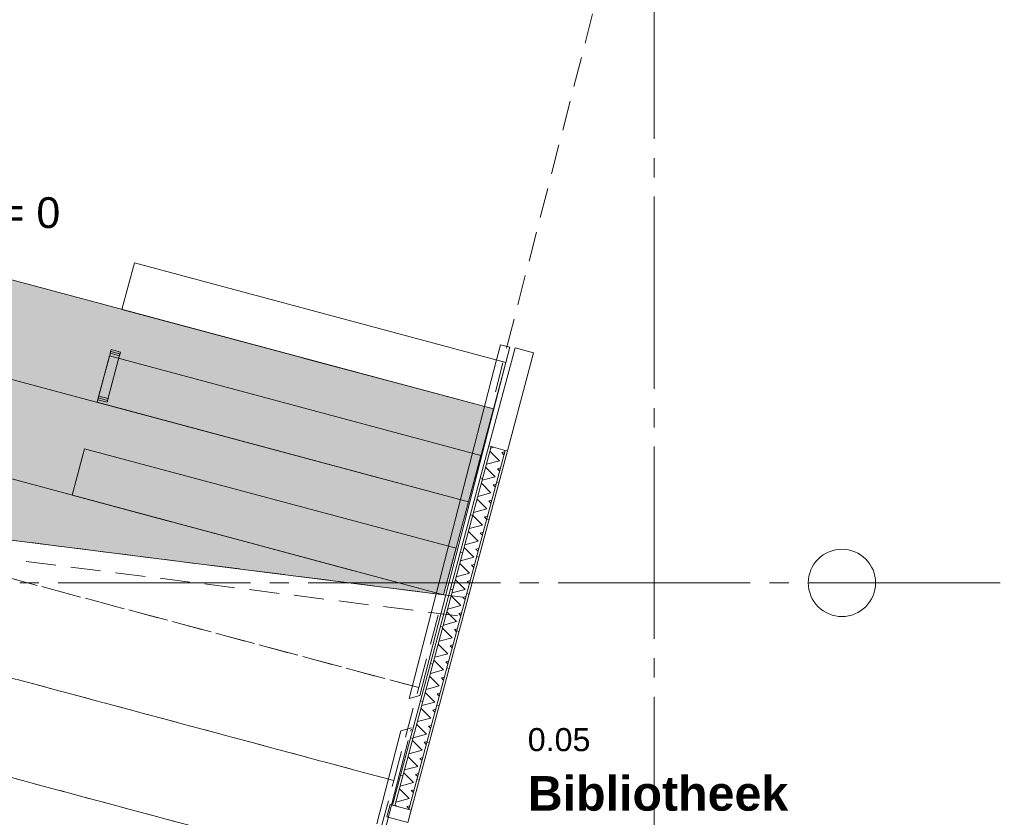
# Model space of a CAD drawing. Header units: millimetres. Extents: x 10 to 584, y 10 to 831.
# Tile 23 of 79: x 261 to 312, y 427 to 468. Entities that reach past the tile are written whole.
import ezdxf
from ezdxf.xclip import XClip

# ---------------------------------------------------------------- set-up
doc = ezdxf.new("R2010")
doc.units = ezdxf.units.MM
doc.header["$MEASUREMENT"] = 0
doc.header["$XCLIPFRAME"] = 0
for name, pattern in [('B0204', [13, 10, -1, 1, -1]), ('B0304', [6, 5, -0.5, 0, -0.5]), ('B0605', [9.6667, 5.3333, -2.333367, 3.33333e-05, -2]), ('B0701', [2.3412, 1.56, -0.7812]), ('Wipeout_Contour', [1000, 0, -1000])]:
    doc.linetypes.add(name, pattern=pattern)
for name, color, linetype in [('22 NC Binnenwanden', 7, 'Continuous'), ('22 NC Binnenwanden Afdek-arcering', 7, 'Continuous'), ('22 NC Binnenwanden Deuren', 7, 'Continuous'), ('22 NC Binnenwanden Doorsnede-arcering', 7, 'Continuous'), ('22 NC Binnenwanden Laagscheidingslijnen', 7, 'Continuous'), ('22 NC Binnenwanden Ramen', 7, 'Continuous'), ('23 Vloeren', 7, 'Continuous'), ('24 Trappen', 7, 'Continuous'), ('24 Trappen Afdek-arcering', 7, 'Continuous'), ('28 Draagconstructies', 7, 'Continuous'), ('34 Balustrades', 7, 'Continuous'), ('73 Keuken Ramen', 7, 'Continuous'), ('A Stramien', 7, 'Continuous'), ('Tekst_dim 1_ 50_100', 7, 'Continuous'), ('Z Ruimtefuncties', 7, 'Continuous')]:
    doc.layers.add(name, color=color, linetype=linetype)
doc.styles.add('GENERATED_STYLE_1', font='txt')
doc.styles.add('GENERATED_STYLE_2', font='txt')
pattern_1 = [(345, (281.8494, 433.0578), (0.51764, 1.93185), [])]

# ---------------------------------------------------------------- blocks, each defined once
blk = doc.blocks.new('*X155')
at = {"layer": '22 NC Binnenwanden Doorsnede-arcering', "color": 7, "linetype": 'Continuous', "lineweight": 0}
for p, q in [((285.656, 446.236), (285.499, 446.193)), ((285.96, 445.541), (285.458, 446.042)), ((286.223, 445.999), (286.072, 445.959)), ((286.183, 445.848), (286.072, 445.959)), ((285.736, 444.704), (285.234, 445.206)), ((285.96, 445.541), (285.274, 445.357)), ((285.999, 445.163), (285.848, 445.122)), ((285.958, 445.012), (285.848, 445.122)), ((285.736, 444.704), (285.05, 444.52)), ((285.512, 443.868), (285.01, 444.369)), ((285.775, 444.326), (285.624, 444.286)), ((285.734, 444.175), (285.624, 444.286)), ((285.288, 443.031), (284.786, 443.533)), ((285.512, 443.868), (284.826, 443.684)), ((285.288, 443.031), (284.602, 442.847)), ((285.551, 443.49), (285.4, 443.449)), ((285.51, 443.339), (285.4, 443.449)), ((285.063, 442.194), (284.561, 442.696)), ((285.326, 442.653), (285.175, 442.613)), ((285.286, 442.502), (285.175, 442.613)), ((285.063, 442.194), (284.378, 442.011)), ((284.839, 441.358), (284.337, 441.86)), ((285.102, 441.817), (284.951, 441.776)), ((285.062, 441.666), (284.951, 441.776)), ((284.615, 440.521), (284.113, 441.023)), ((284.839, 441.358), (284.154, 441.174)), ((284.878, 440.98), (284.727, 440.94)), ((284.615, 440.521), (283.93, 440.338)), ((284.838, 440.829), (284.727, 440.94)), ((284.391, 439.685), (283.889, 440.187)), ((284.654, 440.144), (284.503, 440.103)), ((284.614, 439.993), (284.503, 440.103)), ((284.391, 439.685), (283.705, 439.501)), ((284.167, 438.848), (283.665, 439.35)), ((284.43, 439.307), (284.279, 439.267)), ((284.389, 439.156), (284.279, 439.267)), ((283.943, 438.012), (283.441, 438.514)), ((284.167, 438.848), (283.481, 438.665)), ((284.206, 438.471), (284.055, 438.43)), ((284.165, 438.32), (284.055, 438.43)), ((283.943, 438.012), (283.257, 437.828)), ((283.719, 437.175), (283.217, 437.677)), ((283.982, 437.634), (283.831, 437.594)), ((283.941, 437.483), (283.831, 437.594)), ((283.719, 437.175), (283.033, 436.992)), ((283.494, 436.339), (282.992, 436.841)), ((283.757, 436.798), (283.606, 436.757)), ((283.717, 436.647), (283.606, 436.757)), ((283.27, 435.502), (282.768, 436.004)), ((283.494, 436.339), (282.809, 436.155)), ((283.533, 435.961), (283.382, 435.921)), ((283.493, 435.81), (283.382, 435.921)), ((283.27, 435.502), (282.585, 435.319)), ((283.046, 434.666), (282.544, 435.168)), ((283.309, 435.125), (283.158, 435.084)), ((283.269, 434.974), (283.158, 435.084)), ((282.822, 433.829), (282.32, 434.331)), ((283.046, 434.666), (282.36, 434.482)), ((282.822, 433.829), (282.136, 433.646)), ((283.085, 434.288), (282.934, 434.248)), ((283.045, 434.137), (282.934, 434.248)), ((282.598, 432.993), (282.096, 433.495)), ((282.861, 433.452), (282.71, 433.411)), ((282.82, 433.301), (282.71, 433.411)), ((282.598, 432.993), (281.912, 432.809)), ((282.374, 432.156), (281.872, 432.658)), ((282.637, 432.615), (282.486, 432.575)), ((282.596, 432.464), (282.486, 432.575)), ((282.15, 431.32), (281.648, 431.822)), ((282.374, 432.156), (281.688, 431.973)), ((282.413, 431.778), (282.262, 431.738)), ((282.15, 431.32), (281.464, 431.136)), ((282.372, 431.628), (282.262, 431.738)), ((281.925, 430.483), (281.423, 430.985)), ((282.188, 430.942), (282.037, 430.902)), ((282.148, 430.791), (282.037, 430.902)), ((281.925, 430.483), (281.24, 430.3)), ((281.701, 429.647), (281.199, 430.149)), ((281.964, 430.105), (281.813, 430.065)), ((281.924, 429.955), (281.813, 430.065)), ((281.477, 428.81), (280.975, 429.312)), ((281.701, 429.647), (281.016, 429.463)), ((281.74, 429.269), (281.589, 429.228)), ((281.7, 429.118), (281.589, 429.228)), ((281.477, 428.81), (280.791, 428.627)), ((281.253, 427.974), (280.751, 428.476)), ((281.516, 428.432), (281.365, 428.392)), ((281.475, 428.282), (281.365, 428.392)), ((281.253, 427.974), (280.567, 427.79)), ((280.589, 427.577), (280.527, 427.639)), ((281.292, 427.596), (281.141, 427.555)), ((281.251, 427.445), (281.141, 427.555))]:
    blk.add_line(p, q, dxfattribs=at)
blk = doc.blocks.new('Drawing_2_2', base_point=(78, 259.188))
at = {"layer": '24 Trappen Afdek-arcering', "linetype": 'Continuous', "lineweight": 0, "true_color": 0xffffff}
for points in [[(284.34, 443.399), (216.381, 461.609), (217.883, 456.03), (283.046, 438.57)], [(283.046, 438.57), (217.883, 456.03), (219.385, 450.451), (246.495, 443.187)]]:
    blk.add_hatch(color=7, dxfattribs=at).paths.add_polyline_path(points)
at = {"layer": '22 NC Binnenwanden', "color": 1, "linetype": 'Continuous', "lineweight": 0}
for p, q in [((280.516, 427.597), (280.395, 427.629)), ((281.24, 427.403), (280.516, 427.597)), ((281.361, 427.371), (281.24, 427.403))]:
    blk.add_line(p, q, dxfattribs=at)
at = {"layer": '22 NC Binnenwanden Deuren', "color": 1, "linetype": 'Continuous', "lineweight": 0}
for p, q in [((280.26, 427.666), (280.086, 427.018)), ((281.361, 427.371), (280.26, 427.666)), ((280.516, 427.597), (280.395, 427.629)), ((280.516, 427.597), (280.395, 427.629)), ((281.24, 427.403), (280.516, 427.597)), ((281.24, 427.403), (280.516, 427.597)), ((281.187, 426.723), (281.361, 427.371)), ((281.361, 427.371), (281.24, 427.403)), ((281.361, 427.371), (281.24, 427.403)), ((280.086, 427.018), (281.187, 426.723))]:
    blk.add_line(p, q, dxfattribs=at)
at = {"layer": '22 NC Binnenwanden Ramen', "color": 1, "linetype": 'Continuous', "lineweight": 0}
for p, q in [((280.395, 427.629), (280.516, 427.597)), ((280.516, 427.597), (281.24, 427.403)), ((281.24, 427.403), (281.361, 427.371))]:
    blk.add_line(p, q, dxfattribs=at)
at = {"layer": '24 Trappen', "color": 9, "linetype": 'Continuous', "lineweight": 0}
for p, q in [((216.381, 461.609), (284.34, 443.399)), ((284.34, 443.399), (216.381, 461.609)), ((217.883, 456.03), (283.046, 438.57)), ((283.046, 438.57), (217.883, 456.03)), ((246.495, 443.187), (283.046, 438.57)), ((283.046, 438.57), (284.34, 443.399))]:
    blk.add_line(p, q, dxfattribs=at)
at = {"layer": '24 Trappen', "color": 1, "linetype": 'Continuous', "lineweight": 0}
for p, q in [((266.316, 453.405), (266.963, 455.82)), ((265.021, 448.576), (265.668, 450.991)), ((265.668, 450.991), (284.987, 445.814)), ((265.021, 448.576), (284.34, 443.399)), ((263.727, 443.746), (264.374, 446.161)), ((264.374, 446.161), (283.693, 440.985)), ((284.34, 443.399), (284.987, 445.814)), ((263.727, 443.746), (283.046, 438.57)), ((283.046, 438.57), (283.693, 440.985))]:
    blk.add_line(p, q, dxfattribs=at)
at = {"layer": '24 Trappen', "color": 9, "linetype": 'B0605', "lineweight": 0}
for p, q in [((265.021, 448.576), (284.34, 443.399)), ((263.727, 443.746), (283.046, 438.57))]:
    blk.add_line(p, q, dxfattribs=at)
at = {"layer": '24 Trappen', "color": 9, "linetype": 'B0701', "lineweight": 0}
for p, q in [((284.047, 438.443), (219.454, 446.603)), ((283.786, 437.468), (219.734, 445.56)), ((220.887, 444.873), (280.458, 428.911)), ((280.458, 428.911), (220.887, 444.873)), ((253.613, 441.28), (281.752, 433.74)), ((281.752, 433.74), (253.613, 441.28)), ((222.389, 439.294), (279.164, 424.081)), ((279.164, 424.081), (222.389, 439.294)), ((281.752, 433.74), (282.785, 437.595)), ((280.458, 428.911), (281.752, 433.74)), ((279.164, 424.081), (280.458, 428.911))]:
    blk.add_line(p, q, dxfattribs=at)
at = {"layer": '28 Draagconstructies', "color": 3, "linetype": 'Continuous', "lineweight": 0, "flags": 128}
blk.add_lwpolyline([(302.017, 439.188, 0.414214), (303.767, 437.438, 0.414214), (305.517, 439.188, 0.414214), (303.767, 440.938, 0.414214)], format="xyb", close=True, dxfattribs=at)
at = {"layer": '34 Balustrades', "color": 9, "linetype": 'Continuous', "lineweight": 0}
blk.add_line((281.259, 433.178), (281.815, 433.332), dxfattribs=at)
at = {"layer": '34 Balustrades', "color": 9, "linetype": 'B0304', "lineweight": 0}
for p, q in [((280.826, 431.501), (276.431, 414.466)), ((276.915, 414.341), (281.382, 431.655)), ((281.382, 431.655), (280.826, 431.501))]:
    blk.add_line(p, q, dxfattribs=at)
at = {"layer": '34 Balustrades', "color": 9, "linetype": 'Continuous', "lineweight": 0, "flags": 128}
for points in [[(266.213, 451.09), (265.73, 451.219), (265.083, 448.805), (265.566, 448.676)], [(266.239, 451.187), (265.756, 451.316), (265.704, 451.123), (266.187, 450.993)], [(265.592, 448.772), (265.109, 448.902), (265.057, 448.709), (265.54, 448.579)]]:
    blk.add_lwpolyline(points, close=True, dxfattribs=at)
at = {"layer": 'A Stramien', "color": 9, "linetype": 'B0204', "lineweight": 0}
for p, q in [((294, 784.271), (294, 233.204)), ((68, 439.188), (520.556, 439.188))]:
    blk.add_line(p, q, dxfattribs=at)
at = {"layer": 'Tekst_dim 1_ 50_100', "color": 2, "linetype": 'Continuous', "lineweight": 0, "insert": (259.66, 459.236), "char_height": 1.6, "attachment_point": 2, "style": 'GENERATED_STYLE_1'}
blk.add_mtext('\\A1;{\\pqc;\\pt13.75;\\fArial|b0|i0|c0|p38;Peil= 0}', dxfattribs=at)
at = {"layer": 'Z Ruimtefuncties', "color": 2, "linetype": 'Continuous', "lineweight": 0, "attachment_point": 1}
for s, insert, char_height, style in [('\\A1;{\\pql;\\pt0;\\fArial|b0|i0|c0|p38;0.05}', (287.423, 431.639), 1.2, 'GENERATED_STYLE_1'), ('\\A1;{\\pql;\\pt0;\\fArial|b1|i0|c0|p38;Bibliotheek}', (287.423, 429.144), 1.8, 'GENERATED_STYLE_2')]:
    blk.add_mtext(s, dxfattribs=dict(at, insert=insert, char_height=char_height, style=style))
at = {"color": 254, "linetype": 'Wipeout_Contour', "lineweight": 0, "ltscale": 2129.691002}
blk.add_wipeout([(285.399, 446.305), (286.365, 446.046), (287.731, 451.145), (286.765, 451.404)], dxfattribs=at).dxf.layer = '22 NC Binnenwanden Afdek-arcering'
at = {"layer": '22 NC Binnenwanden Doorsnede-arcering', "linetype": 'Continuous', "lineweight": 0, "true_color": 0x000000}
h = blk.add_hatch(dxfattribs=at)
h.set_pattern_fill('930_Lijnen_vert_200_0002', color=18, style=0, pattern_type=2)
h.set_pattern_definition(pattern_1)
h.paths.add_polyline_path([(285.399, 446.305), (280.395, 427.629), (280.516, 427.597), (285.52, 446.272)])
h = blk.add_hatch(dxfattribs=at)
h.set_pattern_fill('930_Lijnen_vert_200_0002', color=18, style=0, pattern_type=2)
h.set_pattern_definition(pattern_1)
h.paths.add_polyline_path([(281.24, 427.403), (281.361, 427.371), (286.365, 446.046), (286.244, 446.078)])
at = {"layer": '24 Trappen Afdek-arcering', "linetype": 'Continuous', "lineweight": 0, "true_color": 0xffffff}
for points in [[(214.879, 467.188), (220.455, 446.477), (283.046, 438.57), (285.634, 448.229)], [(285.634, 448.229), (214.879, 467.188), (216.381, 461.609), (284.34, 443.399)]]:
    blk.add_hatch(color=7, dxfattribs=at).paths.add_polyline_path(points)
at = {"layer": '22 NC Binnenwanden Laagscheidingslijnen', "color": 9, "linetype": 'Continuous', "lineweight": 0}
for p, q in [((285.52, 446.272), (280.516, 427.597)), ((286.244, 446.078), (281.24, 427.403))]:
    blk.add_line(p, q, dxfattribs=at)
at = {"layer": '22 NC Binnenwanden Ramen', "color": 2, "linetype": 'Continuous', "lineweight": 0}
for p, q in [((285.399, 446.305), (286.765, 451.404)), ((286.765, 451.404), (287.731, 451.145)), ((287.731, 451.145), (286.365, 446.046))]:
    blk.add_line(p, q, dxfattribs=at)
at = {"layer": '22 NC Binnenwanden Ramen', "color": 1, "linetype": 'Continuous', "lineweight": 0}
for p, q in [((285.399, 446.305), (280.395, 427.629)), ((285.52, 446.272), (285.399, 446.305)), ((286.244, 446.078), (285.52, 446.272)), ((281.361, 427.371), (286.365, 446.046)), ((286.365, 446.046), (286.244, 446.078))]:
    blk.add_line(p, q, dxfattribs=at)
at = {"layer": '23 Vloeren', "color": 1, "linetype": 'B0701', "lineweight": 0, "flags": 128}
blk.add_lwpolyline([(301.294, 509.578), (285.594, 448.541)], dxfattribs=at)
at = {"layer": '24 Trappen', "color": 9, "linetype": 'Continuous', "lineweight": 0}
for p, q in [((285.634, 448.229), (214.879, 467.188)), ((285.634, 448.229), (214.879, 467.188)), ((283.046, 438.57), (285.634, 448.229)), ((284.34, 443.399), (285.634, 448.229))]:
    blk.add_line(p, q, dxfattribs=at)
at = {"layer": '24 Trappen', "color": 1, "linetype": 'Continuous', "lineweight": 0}
for p, q in [((266.963, 455.82), (286.281, 450.644)), ((266.316, 453.405), (285.634, 448.229)), ((285.634, 448.229), (286.281, 450.644))]:
    blk.add_line(p, q, dxfattribs=at)
at = {"layer": '24 Trappen', "color": 9, "linetype": 'B0605', "lineweight": 0}
blk.add_line((266.316, 453.405), (285.634, 448.229), dxfattribs=at)
at = {"layer": '34 Balustrades', "color": 9, "linetype": 'Continuous', "lineweight": 0}
for p, q in [((286.001, 451.562), (285.799, 450.776)), ((286.486, 451.437), (286.001, 451.562)), ((286.283, 450.651), (286.486, 451.437)), ((285.799, 450.776), (281.259, 433.178)), ((281.815, 433.332), (286.283, 450.651))]:
    blk.add_line(p, q, dxfattribs=at)
at = {"layer": '73 Keuken Ramen', "color": 4, "linetype": 'Continuous', "lineweight": 0}
blk.add_blockref('*X155', (0, 0), dxfattribs=at)

msp = doc.modelspace()

# ---------------------------------------------------------------- block references
at = {"color": 4, "linetype": 'Continuous', "lineweight": 0}
ref = msp.add_blockref('Drawing_2_2', (78, 259.188), dxfattribs=at)
XClip(ref).set_block_clipping_path([(30, 141.736842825), (586.5626696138, 806.4087291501)])

doc.saveas('drawing.dxf')
